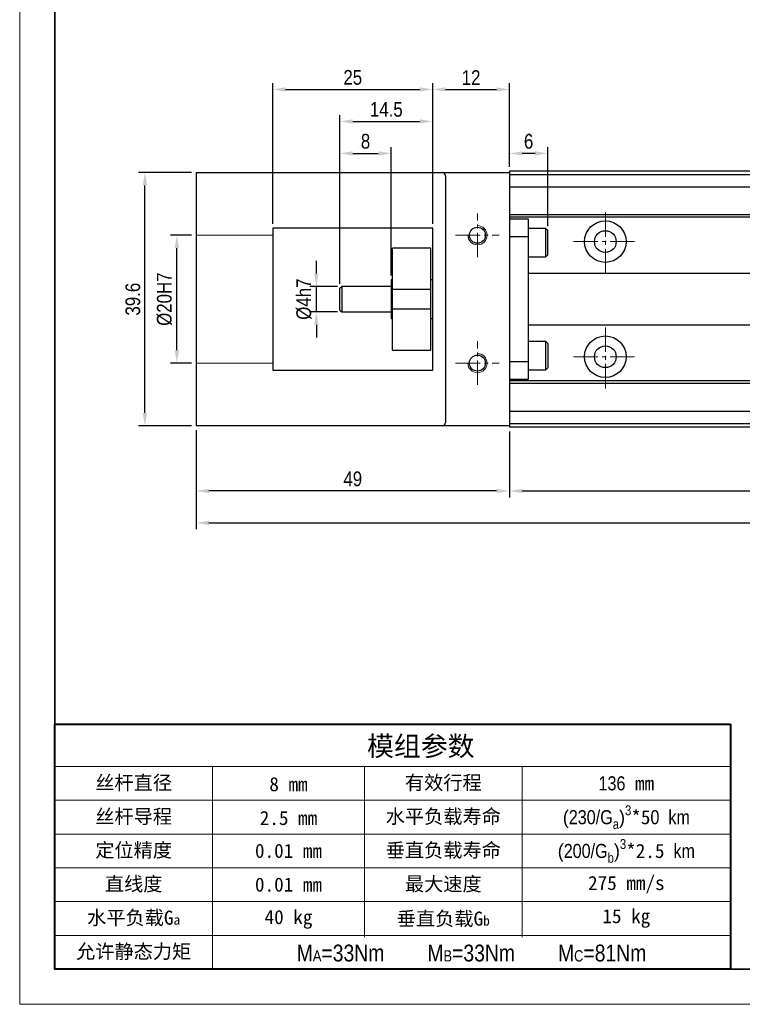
# Model space of a CAD drawing. Header units: millimetres. Extents: x 100 to 1557, y 30 to 283.
# Tile 13 of 16: x 1231 to 1344, y 30 to 184. Entities that reach past the tile are written whole.
import ezdxf

# ---------------------------------------------------------------- set-up
doc = ezdxf.new("R2010")
doc.units = ezdxf.units.MM
doc.linetypes.add('CENTER2', pattern=[28.575, 19.05, -3.175, 3.175, -3.175])
doc.linetypes.add('DASHED', pattern=[19.05, 12.7, -6.35])
doc.layers.get('Defpoints').update_dxf_attribs({"lineweight": 13})
for name, color, linetype, lineweight in [('小粗', 7, 'Continuous', 25), ('标注', 3, 'Continuous', 13), ('点划线', 1, 'CENTER2', 13), ('粗线', 7, 'Continuous', 35), ('细线', 7, 'Continuous', 13), ('虚线', 253, 'DASHED', 13)]:
    doc.layers.add(name, color=color, linetype=linetype, lineweight=lineweight)
doc.styles.add('3.5', font='ARIALN.TTF', dxfattribs={"height": 2.3})
doc.styles.add('7', font='ARIALN.TTF', dxfattribs={"height": 7})
doc.dimstyles.new('A4—对齐', dxfattribs={"dimtxt": 2.3, "dimasz": 2, "dimexe": 1, "dimexo": 0.7, "dimgap": 0.7, "dimtad": 1, "dimdec": 1, "dimzin": 9, "dimdsep": 46, "dimtxsty": '3.5', "dimcen": 2.5, "dimadec": 0, "dimazin": 0, "dimtm": 1e-09, "dimtfac": 1, "dimtdec": 1, "dimtmove": 0, "dimatfit": 3, "dimfxl": 0, "dimtolj": 1, "dimarcsym": 0})

# ---------------------------------------------------------------- blocks, each defined once
blk = doc.blocks.new('A4图框')
at = {"layer": '粗线'}
blk.add_lwpolyline([(5, 205), (292, 205), (292, 5), (5, 5)], close=True, dxfattribs=at)
at = {"layer": '细线'}
blk.add_lwpolyline([(0, 210), (297, 210), (297, 0), (0, 0)], close=True, dxfattribs=at)
blk = doc.blocks.new('*D162')
at = {"layer": 'Defpoints', "color": 0, "transparency": 16777216}
for p in [(1255.09, 150.3), (1258.09, 150.3), (1258.09, 130.3)]:
    blk.add_point(p, dxfattribs=at)
at = {"layer": '标注', "color": 0, "lineweight": -2, "transparency": 16777216}
for p, q in [((1257.39, 150.3), (1254.09, 150.3)), ((1255.09, 132.3), (1255.09, 148.3)), ((1257.39, 130.3), (1254.09, 130.3))]:
    blk.add_line(p, q, dxfattribs=at)
at = {"layer": '标注', "color": 0, "transparency": 16777216}
for points in [[(1254.75, 148.3), (1255.42, 148.3), (1255.09, 150.3)], [(1254.75, 132.3), (1255.42, 132.3), (1255.09, 130.3)]]:
    blk.add_solid(points, dxfattribs=at)
at = {"layer": '标注', "color": 0, "transparency": 16777216, "insert": (1253.15, 140.3), "char_height": 2.3, "attachment_point": 5, "rotation": 90, "style": '3.5'}
blk.add_mtext('\\A1;%%C20H7', dxfattribs=at)
blk = doc.blocks.new('*D164')
at = {"layer": 'Defpoints', "color": 0, "transparency": 16777216}
for p in [(1288.59, 163.1), (1288.59, 143.3), (1280.59, 142)]:
    blk.add_point(p, dxfattribs=at)
at = {"layer": '标注', "color": 0, "lineweight": -2, "transparency": 16777216}
for p, q in [((1280.59, 142.7), (1280.59, 164.1)), ((1288.59, 144), (1288.59, 164.1)), ((1282.59, 163.1), (1286.59, 163.1))]:
    blk.add_line(p, q, dxfattribs=at)
at = {"layer": '标注', "color": 0, "transparency": 16777216}
for points in [[(1282.59, 163.43), (1282.59, 162.77), (1280.59, 163.1)], [(1286.59, 163.43), (1286.59, 162.77), (1288.59, 163.1)]]:
    blk.add_solid(points, dxfattribs=at)
at = {"layer": '标注', "color": 0, "transparency": 16777216, "insert": (1284.59, 164.98), "char_height": 2.3, "attachment_point": 5, "style": '3.5'}
blk.add_mtext('\\A1;8', dxfattribs=at)
blk = doc.blocks.new('*D165')
at = {"layer": 'Defpoints', "color": 0, "transparency": 16777216}
for p in [(1295.09, 168.1), (1295.09, 151.4), (1280.59, 142)]:
    blk.add_point(p, dxfattribs=at)
at = {"layer": '标注', "color": 0, "lineweight": -2, "transparency": 16777216}
for p, q in [((1280.59, 142.7), (1280.59, 169.1)), ((1282.59, 168.1), (1293.09, 168.1)), ((1295.09, 152.1), (1295.09, 169.1))]:
    blk.add_line(p, q, dxfattribs=at)
at = {"layer": '标注', "color": 0, "transparency": 16777216}
for points in [[(1282.59, 168.43), (1282.59, 167.77), (1280.59, 168.1)], [(1293.09, 168.43), (1293.09, 167.77), (1295.09, 168.1)]]:
    blk.add_solid(points, dxfattribs=at)
at = {"layer": '标注', "color": 0, "transparency": 16777216, "insert": (1287.84, 169.98), "char_height": 2.3, "attachment_point": 5, "style": '3.5'}
blk.add_mtext('\\A1;14.5', dxfattribs=at)
blk = doc.blocks.new('*D166')
at = {"layer": 'Defpoints', "color": 0, "transparency": 16777216}
for p in [(1307.09, 173.1), (1307.09, 160.3), (1295.09, 151.4)]:
    blk.add_point(p, dxfattribs=at)
at = {"layer": '标注', "color": 0, "lineweight": -2, "transparency": 16777216}
for p, q in [((1295.09, 152.1), (1295.09, 174.1)), ((1307.09, 161), (1307.09, 174.1)), ((1297.09, 173.1), (1305.09, 173.1))]:
    blk.add_line(p, q, dxfattribs=at)
at = {"layer": '标注', "color": 0, "transparency": 16777216}
for points in [[(1297.09, 173.43), (1297.09, 172.77), (1295.09, 173.1)], [(1305.09, 173.43), (1305.09, 172.77), (1307.09, 173.1)]]:
    blk.add_solid(points, dxfattribs=at)
at = {"layer": '标注', "color": 0, "transparency": 16777216, "insert": (1301.09, 174.96), "char_height": 2.3, "attachment_point": 5, "style": '3.5'}
blk.add_mtext('\\A1;12', dxfattribs=at)
blk = doc.blocks.new('*D167')
at = {"layer": 'Defpoints', "color": 0, "transparency": 16777216}
for p in [(1295.09, 173.1), (1270.09, 151.4), (1295.09, 151.4)]:
    blk.add_point(p, dxfattribs=at)
at = {"layer": '标注', "color": 0, "lineweight": -2, "transparency": 16777216}
for p, q in [((1270.09, 152.1), (1270.09, 174.1)), ((1295.09, 152.1), (1295.09, 174.1)), ((1272.09, 173.1), (1293.09, 173.1))]:
    blk.add_line(p, q, dxfattribs=at)
at = {"layer": '标注', "color": 0, "transparency": 16777216}
for points in [[(1272.09, 173.43), (1272.09, 172.77), (1270.09, 173.1)], [(1293.09, 173.43), (1293.09, 172.77), (1295.09, 173.1)]]:
    blk.add_solid(points, dxfattribs=at)
at = {"layer": '标注', "color": 0, "transparency": 16777216, "insert": (1282.59, 174.98), "char_height": 2.3, "attachment_point": 5, "style": '3.5'}
blk.add_mtext('\\A1;25', dxfattribs=at)
blk = doc.blocks.new('*D168')
at = {"layer": 'Defpoints', "color": 0, "transparency": 16777216}
for p in [(1307.09, 163.1), (1307.09, 160.3), (1313.09, 151.03)]:
    blk.add_point(p, dxfattribs=at)
at = {"layer": '标注', "color": 0, "lineweight": -2, "transparency": 16777216}
for p, q in [((1307.09, 161), (1307.09, 164.1)), ((1313.09, 151.73), (1313.09, 164.1)), ((1311.09, 163.1), (1309.09, 163.1))]:
    blk.add_line(p, q, dxfattribs=at)
at = {"layer": '标注', "color": 0, "transparency": 16777216}
for points in [[(1309.09, 163.43), (1309.09, 162.77), (1307.09, 163.1)], [(1311.09, 163.43), (1311.09, 162.77), (1313.09, 163.1)]]:
    blk.add_solid(points, dxfattribs=at)
at = {"layer": '标注', "color": 0, "transparency": 16777216, "insert": (1310.09, 164.98), "char_height": 2.3, "attachment_point": 5, "style": '3.5'}
blk.add_mtext('\\A1;6', dxfattribs=at)
blk = doc.blocks.new('*D163')
at = {"layer": 'Defpoints', "color": 0, "transparency": 16777216}
for p in [(1276.9, 142.3), (1280.89, 142.3), (1280.89, 138.3)]:
    blk.add_point(p, dxfattribs=at)
at = {"layer": '标注', "color": 0, "lineweight": -2, "transparency": 16777216}
for p, q in [((1276.9, 144.3), (1276.9, 146.3)), ((1280.19, 142.3), (1275.9, 142.3)), ((1276.9, 138.3), (1276.9, 142.3)), ((1280.19, 138.3), (1275.9, 138.3)), ((1276.9, 136.3), (1276.9, 134.3))]:
    blk.add_line(p, q, dxfattribs=at)
at = {"layer": '标注', "color": 0, "transparency": 16777216}
for points in [[(1276.56, 144.3), (1277.23, 144.3), (1276.9, 142.3)], [(1276.56, 136.3), (1277.23, 136.3), (1276.9, 138.3)]]:
    blk.add_solid(points, dxfattribs=at)
at = {"layer": '标注', "color": 0, "transparency": 16777216, "insert": (1274.96, 140.3), "char_height": 2.3, "attachment_point": 5, "rotation": 90, "style": '3.5'}
blk.add_mtext('\\A1;%%C4h7', dxfattribs=at)
blk = doc.blocks.new('*D169')
at = {"layer": 'Defpoints', "color": 0, "transparency": 16777216}
for p in [(1250.09, 160.1), (1258.09, 160.1), (1258.09, 120.5)]:
    blk.add_point(p, dxfattribs=at)
at = {"layer": '标注', "color": 0, "lineweight": -2, "transparency": 16777216}
for p, q in [((1257.39, 160.1), (1249.09, 160.1)), ((1250.09, 122.5), (1250.09, 158.1)), ((1257.39, 120.5), (1249.09, 120.5))]:
    blk.add_line(p, q, dxfattribs=at)
at = {"layer": '标注', "color": 0, "transparency": 16777216}
for points in [[(1249.75, 158.1), (1250.42, 158.1), (1250.09, 160.1)], [(1249.75, 122.5), (1250.42, 122.5), (1250.09, 120.5)]]:
    blk.add_solid(points, dxfattribs=at)
at = {"layer": '标注', "color": 0, "transparency": 16777216, "insert": (1248.21, 140.3), "char_height": 2.3, "attachment_point": 5, "rotation": 90, "style": '3.5'}
blk.add_mtext('\\A1;39.6', dxfattribs=at)
blk = doc.blocks.new('*D174')
at = {"layer": 'Defpoints', "color": 0, "transparency": 16777216}
for p in [(1307.09, 120.3), (1457.09, 120.3), (1457.09, 110.3)]:
    blk.add_point(p, dxfattribs=at)
at = {"layer": '标注', "color": 0, "lineweight": -2, "transparency": 16777216}
for p, q in [((1307.09, 119.6), (1307.09, 109.3)), ((1457.09, 119.6), (1457.09, 109.3)), ((1309.09, 110.3), (1455.09, 110.3))]:
    blk.add_line(p, q, dxfattribs=at)
at = {"layer": '标注', "color": 0, "transparency": 16777216}
for points in [[(1309.09, 110.63), (1309.09, 109.97), (1307.09, 110.3)], [(1455.09, 110.63), (1455.09, 109.97), (1457.09, 110.3)]]:
    blk.add_solid(points, dxfattribs=at)
at = {"layer": '标注', "color": 0, "transparency": 16777216, "insert": (1382.09, 112.18), "char_height": 2.3, "width": 17.3777, "attachment_point": 5, "style": '3.5'}
blk.add_mtext('\\A1;200', dxfattribs=at)
blk = doc.blocks.new('*D175')
at = {"layer": 'Defpoints', "color": 0, "transparency": 16777216}
for p in [(1258.09, 120.5), (1307.09, 120.3), (1258.09, 110.3)]:
    blk.add_point(p, dxfattribs=at)
at = {"layer": '标注', "color": 0, "lineweight": -2, "transparency": 16777216}
for p, q in [((1258.09, 119.8), (1258.09, 109.3)), ((1307.09, 119.6), (1307.09, 109.3)), ((1305.09, 110.3), (1260.09, 110.3))]:
    blk.add_line(p, q, dxfattribs=at)
at = {"layer": '标注', "color": 0, "transparency": 16777216}
for points in [[(1260.09, 110.63), (1260.09, 109.97), (1258.09, 110.3)], [(1305.09, 110.63), (1305.09, 109.97), (1307.09, 110.3)]]:
    blk.add_solid(points, dxfattribs=at)
at = {"layer": '标注', "color": 0, "transparency": 16777216, "insert": (1282.59, 112.18), "char_height": 2.3, "attachment_point": 5, "style": '3.5'}
blk.add_mtext('\\A1;49', dxfattribs=at)
blk = doc.blocks.new('*D176')
at = {"layer": 'Defpoints', "color": 0, "transparency": 16777216}
for p in [(1258.09, 120.5), (1467.09, 121), (1467.09, 105.3)]:
    blk.add_point(p, dxfattribs=at)
at = {"layer": '标注', "color": 0, "lineweight": -2, "transparency": 16777216}
for p, q in [((1467.09, 120.3), (1467.09, 104.3)), ((1258.09, 119.8), (1258.09, 104.3)), ((1260.09, 105.3), (1465.09, 105.3))]:
    blk.add_line(p, q, dxfattribs=at)
at = {"layer": '标注', "color": 0, "transparency": 16777216}
for points in [[(1260.09, 105.63), (1260.09, 104.97), (1258.09, 105.3)], [(1465.09, 105.63), (1465.09, 104.97), (1467.09, 105.3)]]:
    blk.add_solid(points, dxfattribs=at)
at = {"layer": '标注', "color": 0, "transparency": 16777216, "insert": (1362.59, 107.18), "char_height": 2.3, "width": 21.1351, "attachment_point": 5, "style": '3.5'}
blk.add_mtext('\\A1;259', dxfattribs=at)

msp = doc.modelspace()

# ---------------------------------------------------------------- linework, layer by layer
at = {"layer": '小粗'}
for p, q in [((1457.09, 160.3), (1307.09, 160.3)), ((1307.09, 160.3), (1307.09, 120.3)), ((1258.09, 160.1), (1307.09, 160.1)), ((1258.09, 160.1), (1258.09, 120.5)), ((1297.09, 159.6), (1297.09, 121)), ((1307.09, 159.8), (1457.09, 159.8)), ((1457.09, 157.8), (1307.09, 157.8)), ((1359.29, 153.5), (1307.09, 153.5)), ((1359.29, 153.1), (1307.09, 153.1)), ((1310.09, 152.8), (1307.09, 152.8)), ((1310.09, 127.8), (1310.09, 152.8)), ((1295.09, 151.4), (1270.09, 151.4)), ((1270.09, 151.4), (1270.09, 129.2)), ((1295.09, 129.2), (1295.09, 151.4)), ((1312.79, 151.33), (1310.09, 151.33)), ((1313.09, 151.03), (1312.79, 151.33)), ((1312.79, 146.93), (1312.79, 151.33)), ((1313.09, 147.23), (1313.09, 151.03)), ((1310.09, 150.07), (1307.09, 150.07)), ((1294.79, 148.3), (1288.79, 148.3)), ((1288.79, 132.3), (1288.79, 148.3)), ((1294.79, 132.3), (1294.79, 148.3)), ((1310.09, 146.93), (1312.79, 146.93)), ((1312.79, 146.93), (1313.09, 147.23)), ((1288.79, 143.3), (1288.59, 143.3)), ((1288.59, 143.3), (1288.59, 137.3)), ((1295.09, 143.3), (1294.79, 143.3)), ((1359.29, 144.3), (1310.09, 144.3)), ((1280.59, 142), (1280.89, 142.3)), ((1280.59, 138.6), (1280.59, 142)), ((1288.59, 142.3), (1280.89, 142.3)), ((1280.89, 142.3), (1280.89, 138.3)), ((1294.79, 141.8), (1288.79, 141.8)), ((1288.79, 138.8), (1294.79, 138.8)), ((1280.59, 138.6), (1280.89, 138.3)), ((1280.89, 138.3), (1288.59, 138.3)), ((1288.59, 137.3), (1288.79, 137.3)), ((1294.79, 137.3), (1295.09, 137.3)), ((1310.09, 136.3), (1359.29, 136.3)), ((1312.79, 133.67), (1310.09, 133.67)), ((1313.09, 133.37), (1312.79, 133.67)), ((1312.79, 129.27), (1312.79, 133.67)), ((1313.09, 133.37), (1313.09, 129.57)), ((1288.79, 132.3), (1294.79, 132.3)), ((1307.09, 130.53), (1310.09, 130.53)), ((1312.79, 129.27), (1313.09, 129.57)), ((1270.09, 129.2), (1295.09, 129.2)), ((1310.09, 129.27), (1312.79, 129.27)), ((1307.09, 127.8), (1310.09, 127.8)), ((1359.29, 127.5), (1307.09, 127.5)), ((1359.29, 127.1), (1307.09, 127.1)), ((1307.09, 122.8), (1457.09, 122.8)), ((1307.09, 120.5), (1258.09, 120.5)), ((1457.09, 120.8), (1307.09, 120.8)), ((1457.09, 120.3), (1307.09, 120.3))]:
    msp.add_line(p, q, dxfattribs=at)
for centre, radius in [((1322.09, 149.3), 3.25), ((1302.09, 150.3), 1.25), ((1322.09, 149.3), 1.7), ((1322.09, 131.3), 3.25), ((1322.09, 131.3), 1.7), ((1302.09, 130.3), 1.25)]:
    msp.add_circle(centre, radius, dxfattribs=at)
for centre, start, end in [((1296.59, 159.6), 0, 90), ((1296.59, 121), 270, 0)]:
    msp.add_arc(centre, 0.5, start, end, dxfattribs=at)
at = {"layer": '标注'}
for p, q in [((1236.01, 67.2), (1341.65, 67.2)), ((1260.66, 67.2), (1260.66, 35.5)), ((1284.43, 67.2), (1284.43, 40.5)), ((1309.08, 67.2), (1309.08, 40.5)), ((1236.01, 61.91), (1341.65, 61.91)), ((1236.01, 56.63), (1341.65, 56.63)), ((1236.01, 51.35), (1341.65, 51.35)), ((1236.01, 46.07), (1341.65, 46.07)), ((1236.01, 40.78), (1341.65, 40.78))]:
    msp.add_line(p, q, dxfattribs=at)
at = {"layer": '标注', "lineweight": 40}
for points in [[(1341.65, 73.8), (1341.65, 35.5), (1236.01, 35.5), (1236.01, 73.8)], [(1236.01, 73.8), (1341.65, 73.8)]]:
    msp.add_lwpolyline(points, dxfattribs=at)
at = {"layer": '标注'}
for centre in [(1302.09, 150.3), (1302.09, 130.3)]:
    msp.add_arc(centre, 1.5, 180, 90, dxfattribs=at)
at = {"layer": '点划线', "ltscale": 0.2}
for p, q in [((1322.09, 144.35), (1322.09, 154.25)), ((1302.09, 146.89), (1302.09, 153.71)), ((1298.68, 150.3), (1305.49, 150.3)), ((1317.13, 149.3), (1327.04, 149.3)), ((1322.09, 126.35), (1322.09, 136.25)), ((1302.09, 126.89), (1302.09, 133.71)), ((1317.13, 131.3), (1327.04, 131.3)), ((1298.68, 130.3), (1305.49, 130.3))]:
    msp.add_line(p, q, dxfattribs=at)
at = {"layer": '虚线'}
for p, q in [((1270.09, 150.3), (1258.09, 150.3)), ((1270.09, 130.3), (1258.09, 130.3))]:
    msp.add_line(p, q, dxfattribs=at)

# ---------------------------------------------------------------- block references
at = {"layer": '标注', "xscale": 1.10045781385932, "yscale": 1.10045781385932, "zscale": 1.10045781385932}
msp.add_blockref('A4图框', (1230.51, 30), dxfattribs=at)

# ---------------------------------------------------------------- texts
at = {"layer": '标注', "attachment_point": 5, "style": '7'}
for s, insert, char_height, width in [('{\\fSimSun|b0|i0|c134|p2;模组参数}', (1293.23, 70.21), 3.0813, 105.644), ('{\\fSimSun|b0|i0|c134|p2;丝杆直径}', (1248.33, 64.55), 2.2009, 24.6491), ('{\\fSimSun|b0|i0|c134|p34;8 mm}', (1272.54, 64.41), 2.2009, 23.7698), ('{\\fSimSun|b0|i0|c134|p34;有效行程}', (1296.75, 64.55), 2.2009, 24.6503), ('136{\\fSimSun|b0|i0|c134|p34; mm}', (1325.37, 64.55), 2.2009, 32.5747), ('{\\fSimSun|b0|i0|c134|p2;丝杆导程}', (1248.33, 59.27), 2.2009, 24.6491), ('{\\fSimSun|b0|i0|c134|p34;2.5 mm}', (1272.54, 59.13), 2.2009, 23.7698), ('{\\fSimSun|b0|i0|c134|p34;水平负载寿命}', (1296.75, 59.27), 2.2009, 24.6503), ('\\A1;{\\fYouYuan|b0|i0|c134|p49;\\H0.95995x;(}230/G{\\H0.7x;\\S ^ a;\\fYouYuan|b0|i0|c134|p49;\\H1.37137x;)\\fArial Narrow|b0|i0|c134|p34;\\H0.7292x;\\S3^  ;\\fSimSun|b0|i0|c134|p34;\\H1.42858x;*5}0  km', (1325.37, 59.27), 2.20092, 32.5747), ('\\A1;{\\fYouYuan|b0|i0|c134|p49;\\H0.95995x;(}200/G{\\H0.7x;\\S ^ b;\\fYouYuan|b0|i0|c134|p49;\\H1.37136x;)\\fArial Narrow|b0|i0|c134|p34;\\H0.7292x;\\S3^  ;\\fSimSun|b0|i0|c134|p34;\\H1.42858x;*2.5}  km', (1325.37, 53.99), 2.20092, 32.5747), ('{\\fSimSun|b0|i0|c134|p2;定位精度}', (1248.33, 53.99), 2.2009, 24.6491), ('{\\fSimSun|b0|i0|c134|p34;0.01 mm}', (1272.54, 53.99), 2.2009, 23.7698), ('{\\fSimSun|b0|i0|c134|p34;垂直负载寿命}', (1296.75, 53.99), 2.2009, 24.6503), ('{\\fSimSun|b0|i0|c134|p2;直线度}', (1248.33, 48.71), 2.2009, 24.6491), ('{\\fSimSun|b0|i0|c134|p34;0.01 mm}', (1272.54, 48.71), 2.2009, 23.7698), ('{\\fSimSun|b0|i0|c134|p34;最大速度}', (1296.75, 48.71), 2.2009, 24.6503), ('{\\fSimSun|b0|i0|c134|p34;275 mm/s}', (1325.37, 48.71), 2.2009, 32.5747), ('{\\fSimSun|b0|i0|c134|p34;水平负载G\\H0.70397x;a}', (1248.33, 43.43), 2.2009, 24.6491), ('{\\fSimSun|b0|i0|c134|p34;垂直负载G\\H0.70397x;b}', (1296.75, 43.28), 2.2009, 24.6503), ('{\\fSimSun|b0|i0|c134|p34;15 kg}', (1325.37, 43.43), 2.2009, 32.5747), ('{\\fSimSun|b0|i0|c134|p34;40 kg}', (1272.54, 43.28), 2.2009, 23.7698), ('{\\fSimSun|b0|i0|c134|p34;允许静态力矩}', (1248.33, 38.14), 2.2009, 24.6491), ('{\\H1.2x;M\\H0.66667x;A\\H1.5x;=33Nm        M\\H0.66667x;B\\H1.5x;=33Nm        M\\H0.66667x;C\\H1.5x;=81Nm \\H1.16666x; \\fSimSun|b0|i0|c134|p34; }', (1301.16, 38), 2.20092, 80.9949)]:
    msp.add_mtext(s, dxfattribs=dict(at, insert=insert, char_height=char_height, width=width))

# ---------------------------------------------------------------- dimensions: what is measured, and where the dimension line sits
at = {"layer": '标注'}
for base, p1, p2, picture, middle in [((1295.09, 173.1), (1270.09, 151.4), (1295.09, 151.4), '*D167', (1282.59, 174.98)), ((1307.09, 173.1), (1295.09, 151.4), (1307.09, 160.3), '*D166', (1301.09, 174.96)), ((1295.09, 168.1), (1280.59, 142), (1295.09, 151.4), '*D165', (1287.84, 169.98)), ((1288.59, 163.1), (1280.59, 142), (1288.59, 143.3), '*D164', (1284.59, 164.98)), ((1307.09, 163.1), (1313.09, 151.03), (1307.09, 160.3), '*D168', (1310.09, 164.98)), ((1258.09, 110.3), (1307.09, 120.3), (1258.09, 120.5), '*D175', (1282.59, 112.18))]:
    dim = msp.add_linear_dim(base=base, p1=p1, p2=p2, dimstyle='A4—对齐', dxfattribs=at)
    dim.commit()
    dim.dimension.update_dxf_attribs({"geometry": picture, "text_midpoint": middle})
dim = msp.add_linear_dim(base=(1250.09, 160.1), p1=(1258.09, 120.5), p2=(1258.09, 160.1), angle=90, dimstyle='A4—对齐', dxfattribs=at)
dim.commit()
dim.dimension.update_dxf_attribs({"geometry": '*D169', "text_midpoint": (1248.21, 140.3)})
for base, p1, p2, text, picture, middle in [((1255.09, 150.3), (1258.09, 130.3), (1258.09, 150.3), '%%C<>H7', '*D162', (1255.09, 140.3)), ((1276.9, 142.3), (1280.89, 138.3), (1280.89, 142.3), '%%C<>h7', '*D163', (1276.9, 140.3))]:
    dim = msp.add_linear_dim(base=base, p1=p1, p2=p2, angle=90, text=text, dimstyle='A4—对齐', dxfattribs=at)
    dim.commit()
    dim.dimension.update_dxf_attribs({"geometry": picture, "text_midpoint": middle, "dimtype": 160})
for base, p1, p2, text, picture, middle in [((1467.09, 105.3), (1258.09, 120.5), (1467.09, 121), '259', '*D176', (1362.59, 107.18)), ((1457.09, 110.3), (1307.09, 120.3), (1457.09, 120.3), '200', '*D174', (1382.09, 112.18))]:
    dim = msp.add_linear_dim(base=base, p1=p1, p2=p2, text=text, dimstyle='A4—对齐', dxfattribs=at)
    dim.commit()
    dim.dimension.update_dxf_attribs({"geometry": picture, "text_midpoint": middle})

doc.saveas('drawing.dxf')
